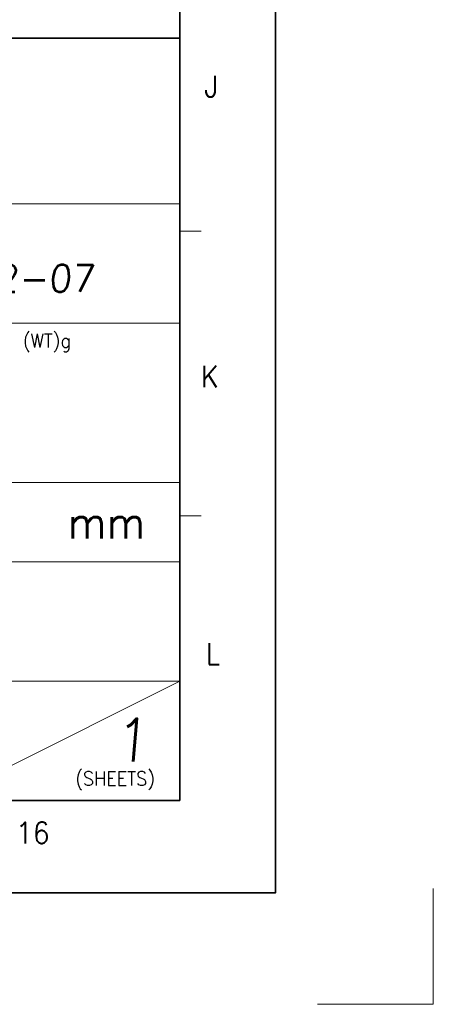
# Model space of a CAD drawing. Header units: millimetres. Extents: x 4497 to 11741, y 5958 to 12619.
# Tile 75 of 256: x 5449 to 5483, y 6948 to 7029. Entities that reach past the tile are written whole.
import ezdxf
from ezdxf.enums import TextEntityAlignment as Align

# ---------------------------------------------------------------- set-up
doc = ezdxf.new("R2010")
doc.units = ezdxf.units.MM
doc.header["$LTSCALE"] = 0.8
doc.linetypes.add('CENTER', pattern=[50.8, 31.75, -6.35, 6.35, -6.35])
doc.layers.get('0').update_dxf_attribs({"linetype": 'CONTINUOUS', "lineweight": 0})
doc.layers.add('1', color=2, linetype='CENTER', lineweight=0)
doc.layers.add('2', color=3, linetype='CONTINUOUS', lineweight=0)
doc.styles.get("Standard").update_dxf_attribs({"font": 'romans.shx', "width": 0.8, "oblique": 5, "bigfont": 'whgtxt.shx'})

msp = doc.modelspace()

# ---------------------------------------------------------------- linework, layer by layer
at = {"color": 7, "linetype": 'Continuous', "lineweight": 35}
for p, q in [((5462.578, 6964.708), (5462.578, 7246.493)), ((5387.119, 7027.591), (5462.578, 7027.591)), ((5060.129, 6964.708), (5462.578, 6964.708))]:
    msp.add_line(p, q, dxfattribs=at)
at = {"color": 7, "linetype": 'Continuous'}
for p, q in [((5462.578, 6964.708), (5462.578, 7027.591)), ((5387.119, 7013.92), (5462.578, 7013.92)), ((5462.578, 7011.672), (5464.337, 7011.672)), ((5387.119, 7004.078), (5462.578, 7004.078)), ((5387.119, 6990.955), (5462.578, 6990.955)), ((5462.578, 6988.19), (5464.337, 6988.19)), ((5387.119, 6984.393), (5462.578, 6984.393)), ((5387.119, 6974.55), (5462.578, 6974.55)), ((5442.893, 6964.708), (5462.578, 6974.55)), ((5387.119, 6964.708), (5462.578, 6964.708)), ((5387.119, 6964.708), (5462.578, 6964.708)), ((5404.321, 6964.708), (5462.578, 6964.708))]:
    msp.add_line(p, q, dxfattribs=at)
at = {"color": 7, "linetype": 'Continuous', "lineweight": 35}
msp.add_lwpolyline([(5050.474, 7254.1), (5050.474, 6957.1), (5470.474, 6957.1), (5470.474, 7254.1)], close=True, dxfattribs=at)
at = {"layer": '1'}
for p in [(5483.491, 6957.453), (5473.933, 6947.895)]:
    msp.add_line(p, (5483.491, 6947.895), dxfattribs=at)

# ---------------------------------------------------------------- texts
at = {"color": 7, "linetype": 'Continuous', "width": 0.933333}
for s, p in [('J', (5465.178, 7023.6)), ('K', (5465.049, 6999.694)), ('L', (5465.306, 6976.816)), ('16', (5450.438, 6962.035))]:
    msp.add_text(s, height=1.759, dxfattribs=at).set_placement(p, align=Align.MIDDLE_CENTER)
for s, height, p in [('(WT)g', 1.1408, (5449.62, 7003.211)), ('mm', 2.662, (5453.335, 6988.983)), ('(SHEETS)', 1.1408, (5453.948, 6967.096))]:
    msp.add_text(s, height=height, dxfattribs=at).set_placement(p, align=Align.TOP_LEFT)
at = {"linetype": 'Continuous', "oblique": 5}
msp.add_text('1', height=3.545, dxfattribs=at).set_placement((5457.06, 6967.921))
at = {"layer": '2', "oblique": 5}
msp.add_text('2015-12-07', height=2.2157, dxfattribs=at).set_placement((5435.395, 7006.671))

doc.saveas('drawing.dxf')
